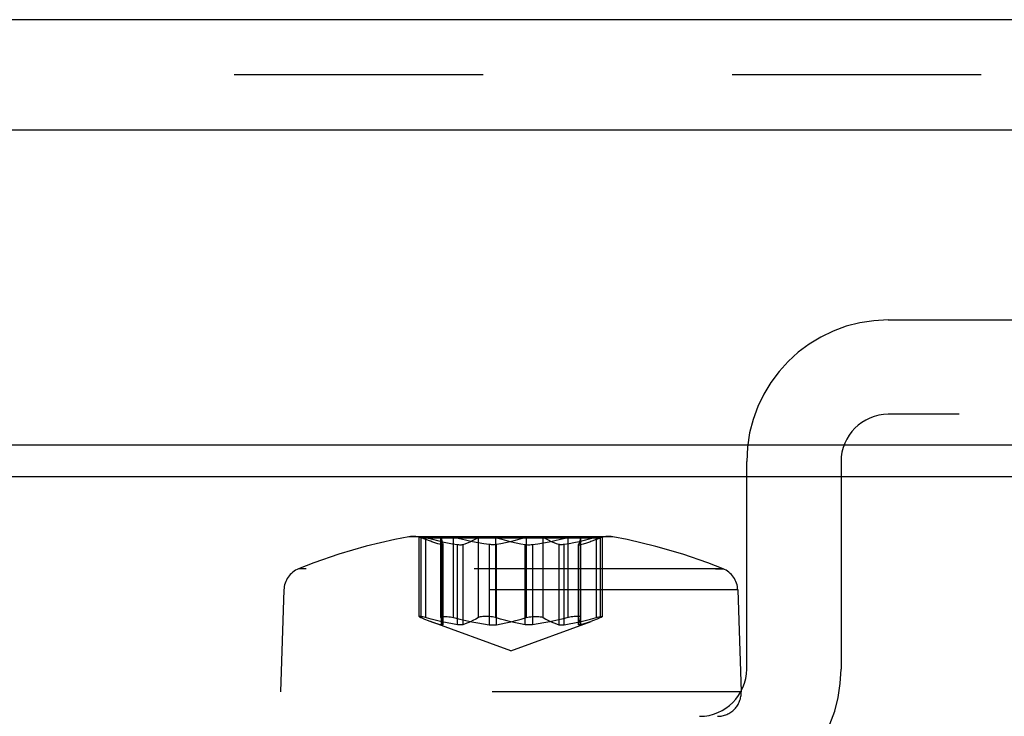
# Model space of a CAD drawing. Header units: inches. Extents: x 0 to 37.8, y 0 to 24.4.
# Tile 24 of 38: x 15.551 to 16.372, y 19.425 to 20.006. Entities that reach past the tile are written whole.
import ezdxf

# ---------------------------------------------------------------- set-up
doc = ezdxf.new("R2010")
doc.units = ezdxf.units.IN
doc.header["$LTSCALE"] = 2.077778
doc.header["$MEASUREMENT"] = 0
doc.linetypes.add('HIDDEN', pattern=[0.2, 0.1, -0.1])
doc.layers.get('0').update_dxf_attribs({"linetype": 'CONTINUOUS'})
doc.layers.add('DEFAULT_2', color=8, linetype='HIDDEN')
doc.layers.add('DOOR_ASSEMBLY', color=7, linetype='CONTINUOUS')

msp = doc.modelspace()

# ---------------------------------------------------------------- linework, layer by layer
at = {"color": 3, "linetype": 'Continuous'}
for p, q in [((17.18883, 20.00599), (11.27109, 20.00599)), ((11.33471, 19.91407), (17.18428, 19.91407)), ((11.64803, 19.65112), (16.86842, 19.65112))]:
    msp.add_line(p, q, dxfattribs=at)
at = {"layer": 'DEFAULT_2', "color": 8, "linetype": 'HIDDEN'}
msp.add_line((17.18428, 19.96003), (11.33471, 19.96003), dxfattribs=at)
at = {"layer": 'DOOR_ASSEMBLY', "color": 8, "linetype": 'HIDDEN'}
for p, q in [((16.2756, 19.75545), (16.75033, 19.75545)), ((16.75033, 19.67671), (16.2756, 19.67671)), ((16.15749, 19.46411), (16.15749, 19.63734)), ((16.23623, 19.63734), (16.23623, 19.46411)), ((16.04575, 19.5745), (15.87552, 19.5745)), ((15.87906, 19.57483), (16.04221, 19.57483)), ((15.88414, 19.50802), (15.88414, 19.57458)), ((15.90236, 19.57406), (15.90238, 19.57395)), ((15.90236, 19.50718), (15.90236, 19.57405)), ((16.01891, 19.57406), (16.0189, 19.57395)), ((16.01891, 19.50718), (16.01891, 19.57405)), ((16.03624, 19.57423), (16.03678, 19.57442)), ((16.03713, 19.50802), (16.03713, 19.57458)), ((16.04575, 19.5745), (16.04272, 19.5745)), ((15.8858, 19.57364), (16.03548, 19.57364)), ((15.89363, 19.57079), (15.8858, 19.57364)), ((15.88581, 19.50705), (15.88581, 19.57395)), ((15.88954, 19.57395), (15.88954, 19.50705)), ((15.90237, 19.56811), (15.90237, 19.50118)), ((15.90238, 19.57395), (15.90245, 19.57364)), ((15.90238, 19.57395), (15.90238, 19.50705)), ((15.90402, 19.56811), (15.90404, 19.56804)), ((15.90402, 19.50118), (15.90402, 19.56811)), ((15.90404, 19.50112), (15.90404, 19.56805)), ((15.91286, 19.50705), (15.91286, 19.57395)), ((15.91608, 19.50118), (15.91608, 19.56811)), ((15.92047, 19.56811), (15.92047, 19.50118)), ((15.93358, 19.50705), (15.93358, 19.57395)), ((15.94254, 19.56811), (15.94254, 19.50118)), ((15.9478, 19.57395), (15.9478, 19.50705)), ((15.94858, 19.50118), (15.94858, 19.56811)), ((15.9727, 19.50118), (15.9727, 19.56811)), ((15.97347, 19.57395), (15.97347, 19.50705)), ((15.97874, 19.56811), (15.97874, 19.50118)), ((15.98769, 19.50705), (15.98769, 19.57395)), ((16.00081, 19.56811), (16.00081, 19.50118)), ((16.0052, 19.50118), (16.0052, 19.56811)), ((16.00841, 19.50705), (16.00841, 19.57395)), ((16.01726, 19.56811), (16.01724, 19.56804)), ((16.01724, 19.50112), (16.01724, 19.56805)), ((16.01726, 19.50118), (16.01726, 19.56811)), ((16.0189, 19.57395), (16.01882, 19.57364)), ((16.0189, 19.57395), (16.0189, 19.50705)), ((16.01891, 19.56811), (16.01891, 19.50118)), ((16.02764, 19.57079), (16.03548, 19.57364)), ((16.03173, 19.57395), (16.03173, 19.50705)), ((16.03547, 19.50705), (16.03547, 19.57395)), ((15.78985, 19.54784), (15.78355, 19.54784)), ((16.13773, 19.54784), (15.78355, 19.54784)), ((16.13142, 19.54784), (16.13773, 19.54784)), ((15.77124, 19.53024), (15.7684, 19.44508)), ((16.15003, 19.53024), (15.77124, 19.53024)), ((16.15003, 19.53024), (16.15287, 19.44508)), ((15.96064, 19.47947), (15.8936, 19.50387)), ((15.90238, 19.50705), (15.90236, 19.50718)), ((15.90404, 19.50111), (15.90402, 19.50118)), ((15.96064, 19.47947), (16.02768, 19.50387)), ((16.01724, 19.50111), (16.01726, 19.50118)), ((16.0189, 19.50705), (16.01891, 19.50718)), ((16.15287, 19.44508), (15.7684, 19.44508))]:
    msp.add_line(p, q, dxfattribs=at)
at = {"layer": 'DOOR_ASSEMBLY', "color": 3, "linetype": 'Continuous'}
msp.add_line((17.08864, 19.6245), (11.32864, 19.6245), dxfattribs=at)
at = {"layer": 'DOOR_ASSEMBLY', "color": 8, "linetype": 'HIDDEN'}
for points in [[(15.87552, 19.5745), (15.86372, 19.57219), (15.83993, 19.56657), (15.81718, 19.55995), (15.79631, 19.55277), (15.78355, 19.54784)], [(15.88414, 19.57458), (15.88425, 19.57462), (15.88454, 19.57462), (15.88501, 19.57461), (15.88565, 19.57457), (15.88644, 19.57449), (15.88737, 19.57437), (15.88841, 19.57419), (15.88954, 19.57395)], [(15.88449, 19.57442), (15.88423, 19.57452), (15.88414, 19.57458)], [(15.88581, 19.57395), (15.88553, 19.57406), (15.88527, 19.57415), (15.88449, 19.57442)], [(15.90271, 19.57442), (15.90259, 19.57437), (15.90249, 19.57431), (15.90242, 19.57423), (15.90238, 19.57415), (15.90236, 19.57406)], [(15.91286, 19.57395), (15.91155, 19.57419), (15.91023, 19.57437), (15.90893, 19.57449), (15.90769, 19.57457), (15.90653, 19.57461), (15.90548, 19.57462), (15.90455, 19.57462), (15.90378, 19.57459), (15.90316, 19.57452), (15.90271, 19.57442)], [(15.93358, 19.57395), (15.93427, 19.5742), (15.93513, 19.57438), (15.93613, 19.5745), (15.93726, 19.57458), (15.9385, 19.57461), (15.93982, 19.57462), (15.9412, 19.57461), (15.94259, 19.57457), (15.94397, 19.5745), (15.94532, 19.57438), (15.94661, 19.5742), (15.9478, 19.57395)], [(15.98769, 19.57395), (15.987, 19.5742), (15.98615, 19.57438), (15.98514, 19.5745), (15.98401, 19.57458), (15.98277, 19.57461), (15.98145, 19.57462), (15.98008, 19.57461), (15.97869, 19.57457), (15.9773, 19.5745), (15.97595, 19.57438), (15.97467, 19.5742), (15.97347, 19.57395)], [(16.00841, 19.57395), (16.00974, 19.57419), (16.01106, 19.57437), (16.01235, 19.57448), (16.01359, 19.57456), (16.01475, 19.57461), (16.0158, 19.57462), (16.01673, 19.57462), (16.0175, 19.57459), (16.01812, 19.57452), (16.01856, 19.57442)], [(16.01856, 19.57442), (16.01869, 19.57436), (16.01879, 19.5743), (16.01886, 19.57423), (16.0189, 19.57415), (16.01891, 19.57406)], [(16.03713, 19.57458), (16.03703, 19.57462), (16.03674, 19.57462), (16.03627, 19.57461), (16.03563, 19.57456), (16.03484, 19.57448), (16.03391, 19.57437), (16.03287, 19.57419), (16.03173, 19.57395)], [(16.03547, 19.57395), (16.03575, 19.57406), (16.036, 19.57415), (16.03624, 19.57423)], [(16.03678, 19.57442), (16.03705, 19.57452), (16.03713, 19.57458)], [(16.13773, 19.54784), (16.12503, 19.55275), (16.10422, 19.55991), (16.08153, 19.56652), (16.05777, 19.57214), (16.04575, 19.5745)], [(15.88658, 19.57364), (15.88645, 19.57369), (15.88632, 19.57375), (15.8862, 19.5738), (15.88607, 19.57385), (15.88594, 19.5739), (15.88581, 19.57395)], [(15.89376, 19.57074), (15.89201, 19.57139), (15.88932, 19.57247), (15.88658, 19.57364)], [(15.88954, 19.57395), (15.88975, 19.5739), (15.88996, 19.57385), (15.89016, 19.5738), (15.89037, 19.57375), (15.89057, 19.57369), (15.89517, 19.57247)], [(15.90237, 19.56811), (15.89984, 19.56877), (15.89728, 19.56953), (15.89467, 19.57041), (15.89376, 19.57074)], [(15.89517, 19.57247), (15.89949, 19.57139), (15.90374, 19.57041), (15.90792, 19.56953), (15.91203, 19.56877), (15.91608, 19.56811)], [(15.90369, 19.56789), (15.90353, 19.5679), (15.90335, 19.56792), (15.90315, 19.56795), (15.90291, 19.56799), (15.90265, 19.56804), (15.90237, 19.56811)], [(15.90245, 19.57364), (15.90273, 19.57247), (15.90299, 19.57139), (15.90326, 19.57041), (15.90352, 19.56953), (15.90377, 19.56877), (15.90402, 19.56811)], [(15.90404, 19.56804), (15.90402, 19.56799), (15.90398, 19.56795), (15.90391, 19.56792), (15.90381, 19.5679), (15.90369, 19.56789)], [(15.91915, 19.57247), (15.91402, 19.57369), (15.91379, 19.57375), (15.91356, 19.5738), (15.91333, 19.57385), (15.91309, 19.5739), (15.91286, 19.57395)], [(15.91608, 19.56811), (15.91699, 19.56799), (15.91785, 19.56792), (15.91864, 19.56789), (15.91934, 19.56792), (15.91995, 19.56799), (15.92047, 19.56811)], [(15.94254, 19.56811), (15.93801, 19.56877), (15.93341, 19.56953), (15.92874, 19.57041), (15.92398, 19.57139), (15.91915, 19.57247)], [(15.92047, 19.56811), (15.92247, 19.56877), (15.9245, 19.56953), (15.92657, 19.57041), (15.92867, 19.57139), (15.9308, 19.57247), (15.93297, 19.57364)], [(15.93297, 19.57364), (15.93307, 19.57369), (15.93318, 19.57375), (15.93328, 19.5738), (15.93338, 19.57385), (15.93348, 19.5739), (15.93358, 19.57395)], [(15.94858, 19.56811), (15.94767, 19.56799), (15.9467, 19.56792), (15.94569, 19.56789), (15.94465, 19.56792), (15.94359, 19.56799), (15.94254, 19.56811)], [(15.9478, 19.57395), (15.948, 19.5739), (15.94819, 19.57385), (15.94838, 19.5738), (15.94858, 19.57375), (15.94877, 19.57369), (15.95308, 19.57247)], [(15.97251, 19.57369), (15.9682, 19.57247), (15.96414, 19.57139), (15.96016, 19.57041), (15.95624, 19.56953), (15.95238, 19.56877), (15.94858, 19.56811)], [(15.95308, 19.57247), (15.95713, 19.57139), (15.96112, 19.57041), (15.96504, 19.56953), (15.9689, 19.56877), (15.9727, 19.56811)], [(15.97347, 19.57395), (15.97328, 19.5739), (15.97309, 19.57385), (15.97289, 19.5738), (15.9727, 19.57375), (15.97251, 19.57369)], [(15.9727, 19.56811), (15.97361, 19.56799), (15.97458, 19.56792), (15.97559, 19.56789), (15.97663, 19.56792), (15.97768, 19.56799), (15.97874, 19.56811)], [(15.97874, 19.56811), (15.98326, 19.56877), (15.98787, 19.56953), (15.99254, 19.57041), (15.99729, 19.57139), (16.00212, 19.57247), (16.00726, 19.57369)], [(15.9883, 19.57364), (15.9882, 19.57369), (15.9881, 19.57375), (15.988, 19.5738), (15.9879, 19.57385), (15.98779, 19.5739), (15.98769, 19.57395)], [(16.00081, 19.56811), (15.99881, 19.56877), (15.99677, 19.56953), (15.99471, 19.57041), (15.99261, 19.57139), (15.99047, 19.57247), (15.9883, 19.57364)], [(16.0052, 19.56811), (16.00428, 19.56799), (16.00343, 19.56792), (16.00264, 19.56789), (16.00193, 19.56792), (16.00132, 19.56799), (16.00081, 19.56811)], [(16.0305, 19.57364), (16.02611, 19.57247), (16.02179, 19.57139), (16.01754, 19.57041), (16.01336, 19.56953), (16.00924, 19.56877), (16.0052, 19.56811)], [(16.00726, 19.57369), (16.00749, 19.57375), (16.00772, 19.5738), (16.00795, 19.57385), (16.00818, 19.5739), (16.00841, 19.57395)], [(16.01724, 19.56804), (16.01725, 19.56799), (16.0173, 19.56795), (16.01737, 19.56792), (16.01746, 19.5679), (16.01759, 19.56789)], [(16.01882, 19.57364), (16.01855, 19.57247), (16.01828, 19.57139), (16.01802, 19.57041), (16.01776, 19.56953), (16.01751, 19.56877), (16.01726, 19.56811)], [(16.01759, 19.56789), (16.01774, 19.5679), (16.01792, 19.56792), (16.01813, 19.56795), (16.01836, 19.56799), (16.01862, 19.56804), (16.01891, 19.56811)], [(16.01891, 19.56811), (16.02143, 19.56877), (16.024, 19.56953), (16.02661, 19.57041), (16.02752, 19.57074)], [(16.02752, 19.57074), (16.02926, 19.57139), (16.03196, 19.57247), (16.0347, 19.57364)], [(16.03173, 19.57395), (16.03153, 19.5739), (16.03132, 19.57385), (16.03111, 19.5738), (16.03091, 19.57375), (16.0307, 19.57369), (16.0305, 19.57364)], [(16.0347, 19.57364), (16.03482, 19.57369), (16.03495, 19.57375), (16.03508, 19.5738), (16.03521, 19.57385), (16.03534, 19.5739), (16.03547, 19.57395)], [(15.88837, 19.50736), (15.88731, 19.50763), (15.88638, 19.50783), (15.8856, 19.50799), (15.88497, 19.50809), (15.88452, 19.50813), (15.88424, 19.50811), (15.88414, 19.50802)], [(15.88414, 19.50802), (15.88423, 19.50789), (15.88449, 19.5077)], [(15.88449, 19.5077), (15.88465, 19.50761), (15.88483, 19.50752), (15.88503, 19.50741), (15.88527, 19.5073), (15.88553, 19.50718), (15.88581, 19.50705)], [(15.88581, 19.50705), (15.88869, 19.5058), (15.89152, 19.50466), (15.89374, 19.50381)], [(15.91608, 19.50118), (15.91184, 19.50187), (15.90753, 19.50268), (15.90315, 19.50361), (15.89869, 19.50466), (15.89415, 19.5058), (15.88837, 19.50736)], [(15.8943, 19.50361), (15.89703, 19.50268), (15.89972, 19.50187), (15.90237, 19.50118)], [(15.90236, 19.50718), (15.90238, 19.5073), (15.90242, 19.50741), (15.90249, 19.50752), (15.90259, 19.50761), (15.90271, 19.5077)], [(15.90237, 19.50118), (15.90265, 19.50111), (15.90291, 19.50106), (15.90315, 19.50102), (15.90335, 19.50099), (15.90353, 19.50097), (15.90369, 19.50096)], [(15.90402, 19.50118), (15.90376, 19.50187), (15.90349, 19.50268), (15.90322, 19.50361), (15.90294, 19.50466), (15.90266, 19.5058), (15.90238, 19.50705)], [(15.90271, 19.5077), (15.90316, 19.50789), (15.90378, 19.50803), (15.90454, 19.50811), (15.90545, 19.50813), (15.90649, 19.50809), (15.90763, 19.50799), (15.90886, 19.50783), (15.91016, 19.50762), (15.9115, 19.50736), (15.91286, 19.50705)], [(15.90369, 19.50096), (15.90381, 19.50097), (15.90391, 19.50099), (15.90398, 19.50102), (15.90402, 19.50106), (15.90404, 19.50111)], [(15.91286, 19.50705), (15.91802, 19.5058), (15.92309, 19.50466), (15.92807, 19.50361), (15.93298, 19.50268), (15.9378, 19.50187), (15.94254, 19.50118)], [(15.92047, 19.50118), (15.91995, 19.50106), (15.91934, 19.50099), (15.91864, 19.50097), (15.91785, 19.50099), (15.91699, 19.50106), (15.91608, 19.50118)], [(15.93358, 19.50705), (15.93131, 19.5058), (15.92907, 19.50466), (15.92686, 19.50361), (15.9247, 19.50268), (15.92256, 19.50187), (15.92047, 19.50118)], [(15.9478, 19.50705), (15.94657, 19.50737), (15.94527, 19.50764), (15.94391, 19.50785), (15.94253, 19.508), (15.94115, 19.5081), (15.93979, 19.50813), (15.93849, 19.50809), (15.93727, 19.508), (15.93615, 19.50785), (15.93515, 19.50764), (15.93429, 19.50737), (15.93358, 19.50705)], [(15.94254, 19.50118), (15.94359, 19.50106), (15.94465, 19.50099), (15.94569, 19.50097), (15.9467, 19.50099), (15.94767, 19.50106), (15.94858, 19.50118)], [(15.9727, 19.50118), (15.96872, 19.50187), (15.96468, 19.50268), (15.96056, 19.50361), (15.95638, 19.50466), (15.95213, 19.5058), (15.9478, 19.50705)], [(15.94858, 19.50118), (15.95256, 19.50187), (15.9566, 19.50268), (15.96071, 19.50361), (15.9649, 19.50466), (15.96915, 19.5058), (15.97347, 19.50705)], [(15.97874, 19.50118), (15.97768, 19.50106), (15.97663, 19.50099), (15.97559, 19.50097), (15.97458, 19.50099), (15.97361, 19.50106), (15.9727, 19.50118)], [(15.97347, 19.50705), (15.9747, 19.50737), (15.97601, 19.50764), (15.97736, 19.50785), (15.97874, 19.508), (15.98013, 19.5081), (15.98148, 19.50813), (15.98279, 19.50809), (15.98401, 19.508), (15.98513, 19.50785), (15.98613, 19.50764), (15.98699, 19.50737), (15.98769, 19.50705)], [(16.00841, 19.50705), (16.00326, 19.5058), (15.99819, 19.50466), (15.9932, 19.50361), (15.9883, 19.50268), (15.98348, 19.50187), (15.97874, 19.50118)], [(15.98769, 19.50705), (15.98997, 19.5058), (15.99221, 19.50466), (15.99441, 19.50361), (15.99658, 19.50268), (15.99871, 19.50187), (16.00081, 19.50118)], [(16.00081, 19.50118), (16.00132, 19.50106), (16.00193, 19.50099), (16.00264, 19.50097), (16.00343, 19.50099), (16.00428, 19.50106), (16.0052, 19.50118)], [(16.0052, 19.50118), (16.00944, 19.50187), (16.01375, 19.50268), (16.01813, 19.50361), (16.02259, 19.50466), (16.02712, 19.5058)], [(16.01856, 19.5077), (16.01812, 19.50789), (16.0175, 19.50803), (16.01673, 19.50811), (16.01582, 19.50813), (16.01479, 19.50809), (16.01364, 19.50799), (16.01241, 19.50784), (16.01112, 19.50763), (16.00978, 19.50737), (16.00841, 19.50705)], [(16.01759, 19.50096), (16.01746, 19.50097), (16.01737, 19.50099), (16.0173, 19.50102), (16.01725, 19.50106), (16.01724, 19.50111)], [(16.01726, 19.50118), (16.01752, 19.50187), (16.01778, 19.50268), (16.01806, 19.50361), (16.01833, 19.50466), (16.01861, 19.5058), (16.0189, 19.50705)], [(16.01891, 19.50118), (16.01862, 19.50111), (16.01836, 19.50106), (16.01813, 19.50102), (16.01792, 19.50099), (16.01774, 19.50097), (16.01759, 19.50096)], [(16.01891, 19.50718), (16.0189, 19.5073), (16.01886, 19.50741), (16.01879, 19.50752), (16.01869, 19.50762), (16.01856, 19.5077)], [(16.02698, 19.50361), (16.02424, 19.50268), (16.02155, 19.50187), (16.01891, 19.50118)], [(16.02712, 19.5058), (16.03291, 19.50737), (16.03397, 19.50763), (16.0349, 19.50784), (16.03568, 19.50799), (16.0363, 19.50809), (16.03676, 19.50813), (16.03704, 19.50811), (16.03713, 19.50802)], [(16.03547, 19.50705), (16.03259, 19.5058), (16.02976, 19.50466), (16.02753, 19.50381)], [(16.03678, 19.5077), (16.03663, 19.50762), (16.03645, 19.50752), (16.03624, 19.50741), (16.03601, 19.5073), (16.03575, 19.50718), (16.03547, 19.50705)], [(16.03713, 19.50802), (16.03705, 19.50789), (16.03678, 19.5077)]]:
    msp.add_lwpolyline(points, dxfattribs=at)
for centre, radius, start, end in [((16.2756, 19.63734), 0.11811, 90, 180), ((16.2756, 19.63734), 0.03937, 90, 180), ((15.87906, 19.55514), 0.01969, 70, 100.36167), ((16.04221, 19.55514), 0.01969, 79.63833, 110), ((15.79092, 19.52958), 0.01969, 111.9758, 178.09085), ((16.13036, 19.52958), 0.01969, 1.90915, 68.0242), ((16.11812, 19.46411), 0.11811, 270, 360), ((16.11812, 19.46411), 0.03937, 270, 360), ((16.1332, 19.44443), 0.01969, 270, 1.90915)]:
    msp.add_arc(centre, radius, start, end, dxfattribs=at)

doc.saveas('drawing.dxf')
